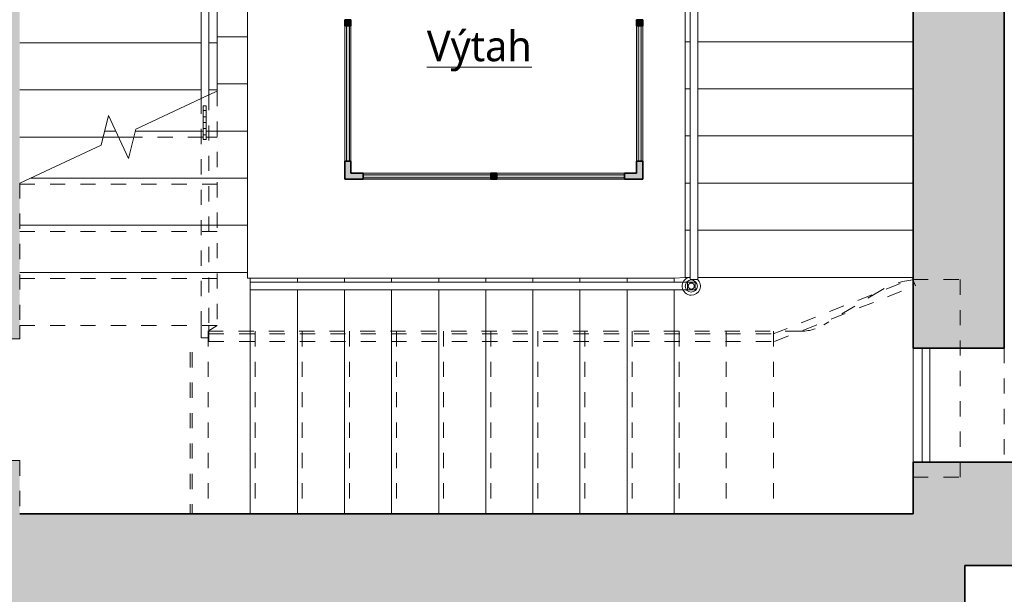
# Model space of a CAD drawing. Header units: metres. Extents: x -0.2 to 46.9, y -0.5 to 28.
# Tile 12 of 30: x 11.3 to 17.8, y 7.5 to 11.3. Entities that reach past the tile are written whole.
import ezdxf

# ---------------------------------------------------------------- set-up
doc = ezdxf.new("R2010")
doc.units = ezdxf.units.M
for name, pattern in [('AV - Carkovana 2mm', [0.0027, 0.002, -0.0007]), ('AV - Cerch_ 1 tecka 4mm', [0.006, 0.004, -0.001, 0, -0.001]), ('AV - Cerch_ 2 tecky 2mm', [0.0038, 0.002, -0.0006, 0, -0.0006, 0, -0.0006]), ('AV - Cerch_ 2 tecky 4mm', [0.008, 0.004, -0.0015, 0, -0.001, 0, -0.0015])]:
    doc.linetypes.add(name, pattern=pattern)
doc.layers.add('AV-MISTNOSTI', color=5, linetype='Continuous', lineweight=5, true_color=0x0000ff)
doc.layers.add('AV-SRAFY', color=7, linetype='Continuous', lineweight=35)
doc.layers.add('AV-STAVBA', color=7, linetype='Continuous', lineweight=18)
doc.styles.add('Trebuchet MS_B', font='trebuc.ttf', dxfattribs={"height": 0.2})

# ---------------------------------------------------------------- blocks, each defined once
blk = doc.blocks.new('GM_Otvor_obdélníkový - 750x2500-1001405-3NP')
at = {"layer": 'AV-STAVBA', "color": 254, "linetype": 'AV - Cerch_ 1 tecka 4mm', "lineweight": 13, "true_color": 0xcccccc}
for p, q in [((-0.375, 0.3), (0.375, 0.3)), ((-0.375, -0.3), (0.375, -0.3)), ((-0.375, -0.3), (0.375, -0.3))]:
    blk.add_line(p, q, dxfattribs=at)
blk = doc.blocks.new('Systémový panel - Prosklený panel - Interiérový-1045395-3NP')
at = {"layer": 'AV-STAVBA', "true_color": 0xcccccc}
blk.add_hatch(color=254, dxfattribs=at).paths.add_polyline_path([(-0.445, 0.01), (-0.445, -0.01), (0.445, -0.01), (0.445, 0.01)])
at = {"layer": 'AV-STAVBA', "color": 254, "true_color": 0xcccccc}
for p, q in [((0.445, 0.01), (-0.445, 0.01)), ((-0.445, 0.01), (-0.445, -0.01)), ((0.445, -0.01), (0.445, 0.01)), ((-0.445, -0.01), (0.445, -0.01))]:
    blk.add_line(p, q, dxfattribs=at)
blk = doc.blocks.new('Systémový panel - Prosklený panel - Interiérový-1045121-3NP')
at = {"layer": 'AV-STAVBA', "true_color": 0xcccccc}
blk.add_hatch(color=254, dxfattribs=at).paths.add_polyline_path([(-0.42, 0.01), (-0.42, -0.01), (0.42, -0.01), (0.42, 0.01)])
at = {"layer": 'AV-STAVBA', "color": 254, "true_color": 0xcccccc}
for p, q in [((0.42, 0.01), (-0.42, 0.01)), ((-0.42, 0.01), (-0.42, -0.01)), ((0.42, -0.01), (0.42, 0.01)), ((-0.42, -0.01), (0.42, -0.01))]:
    blk.add_line(p, q, dxfattribs=at)
blk = doc.blocks.new('Obdélníková příčel - Koncepční příčel interiérová 40_40-1045116-3NP')
at = {"layer": 'AV-STAVBA', "true_color": 0xcccccc}
blk.add_hatch(color=254, dxfattribs=at).paths.add_polyline_path([(-0.02, -0.02), (-0.02, 0.02), (0.02, 0.02), (0.02, -0.02)])
at = {"layer": 'AV-STAVBA', "color": 254, "lineweight": 35, "true_color": 0xcccccc}
for p, q in [((-0.02, 0.02), (0.02, 0.02)), ((-0.02, -0.02), (-0.02, 0.02)), ((0.02, 0.02), (0.02, -0.02)), ((0.02, -0.02), (-0.02, -0.02))]:
    blk.add_line(p, q, dxfattribs=at)
blk = doc.blocks.new('L Corner Mullion - 100x100-1044972-3NP')
at = {"layer": 'AV-STAVBA', "true_color": 0xcccccc}
blk.add_hatch(color=254, dxfattribs=at).paths.add_polyline_path([(0.02, 0.1), (-0.02, 0.1), (-0.02, 0.02), (-0.1, 0.02), (-0.1, -0.02), (0.02, -0.02)])
at = {"layer": 'AV-STAVBA', "color": 254, "lineweight": 35, "true_color": 0xcccccc}
for p, q in [((0.02, 0.1), (-0.02, 0.1)), ((-0.02, 0.1), (-0.02, 0.02)), ((0.02, -0.02), (0.02, 0.1)), ((-0.02, 0.02), (-0.1, 0.02)), ((-0.1, 0.02), (-0.1, -0.02)), ((-0.1, -0.02), (0.02, -0.02))]:
    blk.add_line(p, q, dxfattribs=at)
blk = doc.blocks.new('Obdélníková příčel - Koncepční příčel interiérová 80_40-1045391-3NP')
at = {"layer": 'AV-STAVBA', "color": 254, "true_color": 0xcccccc}
for p, q in [((13.4248, 10.3582), (13.4248, 11.2482)), ((13.4648, 11.2482), (13.4648, 10.3582))]:
    blk.add_line(p, q, dxfattribs=at)
blk = doc.blocks.new('Obdélníková příčel - Koncepční příčel interiérová 80_40-1045120-3NP')
at = {"layer": 'AV-STAVBA', "color": 254, "true_color": 0xcccccc}
for p, q in [((14.4248, 10.2782), (15.2648, 10.2782)), ((15.2648, 10.2382), (14.4248, 10.2382))]:
    blk.add_line(p, q, dxfattribs=at)
blk = doc.blocks.new('Railing - BA_Zdobný sloupek zábradlí-1391636-3NP')
at = {"layer": 'AV-STAVBA', "color": 254, "true_color": 0xcccccc}
for p, q in [((0.025, 0.025), (-0.025, 0.025)), ((-0.025, 0.025), (-0.025, -0.025)), ((0.025, -0.025), (0.025, 0.025)), ((-0.025, -0.025), (0.025, -0.025))]:
    blk.add_line(p, q, dxfattribs=at)
at = {"layer": 'AV-STAVBA', "color": 254, "true_color": 0xcccccc, "flags": 128}
for points in [[(0.02, 0), (0.02, 0.0008), (0.0199, 0.0016), (0.0199, 0.0024), (0.0197, 0.0032), (0.0196, 0.004), (0.0194, 0.0048), (0.0192, 0.0055), (0.019, 0.0063), (0.0187, 0.007), (0.0184, 0.0078), (0.0181, 0.0085), (0.0177, 0.0092), (0.0174, 0.0099), (0.0169, 0.0106), (0.0165, 0.0113), (0.016, 0.0119), (0.0156, 0.0126), (0.015, 0.0132), (0.0145, 0.0138), (0.0139, 0.0143), (0.0133, 0.0149), (0.0127, 0.0154), (0.0121, 0.0159), (0.0115, 0.0164), (0.0108, 0.0168), (0.0101, 0.0172), (0.0094, 0.0176), (0.0087, 0.018), (0.008, 0.0183), (0.0072, 0.0186), (0.0065, 0.0189), (0.0057, 0.0192), (0.005, 0.0194), (0.0042, 0.0196), (0.0034, 0.0197), (0.0026, 0.0198), (0.0018, 0.0199), (0.001, 0.02), (0.0002, 0.02), (-0.0006, 0.02), (-0.0014, 0.02), (-0.0022, 0.0199), (-0.003, 0.0198), (-0.0038, 0.0196), (-0.0045, 0.0195), (-0.0053, 0.0193), (-0.0061, 0.0191), (-0.0068, 0.0188), (-0.0076, 0.0185), (-0.0083, 0.0182), (-0.009, 0.0178), (-0.0097, 0.0175), (-0.0104, 0.0171), (-0.0111, 0.0166), (-0.0118, 0.0162), (-0.0124, 0.0157), (-0.013, 0.0152), (-0.0136, 0.0146), (-0.0142, 0.0141), (-0.0147, 0.0135), (-0.0153, 0.0129), (-0.0158, 0.0123), (-0.0163, 0.0116), (-0.0167, 0.011), (-0.0171, 0.0103), (-0.0175, 0.0096), (-0.0179, 0.0089), (-0.0182, 0.0082), (-0.0186, 0.0074), (-0.0188, 0.0067), (-0.0191, 0.0059), (-0.0193, 0.0052), (-0.0195, 0.0044), (-0.0197, 0.0036), (-0.0198, 0.0028), (-0.0199, 0.002), (-0.02, 0.0012), (-0.02, 0.0004), (-0.02, 0)], [(-0.02, 0), (-0.02, -0.0008), (-0.0199, -0.0016), (-0.0199, -0.0024), (-0.0197, -0.0032), (-0.0196, -0.004), (-0.0194, -0.0048), (-0.0192, -0.0055), (-0.019, -0.0063), (-0.0187, -0.007), (-0.0184, -0.0078), (-0.0181, -0.0085), (-0.0177, -0.0092), (-0.0174, -0.0099), (-0.0169, -0.0106), (-0.0165, -0.0113), (-0.016, -0.0119), (-0.0156, -0.0126), (-0.015, -0.0132), (-0.0145, -0.0138), (-0.0139, -0.0143), (-0.0133, -0.0149), (-0.0127, -0.0154), (-0.0121, -0.0159), (-0.0115, -0.0164), (-0.0108, -0.0168), (-0.0101, -0.0172), (-0.0094, -0.0176), (-0.0087, -0.018), (-0.008, -0.0183), (-0.0072, -0.0186), (-0.0065, -0.0189), (-0.0057, -0.0192), (-0.005, -0.0194), (-0.0042, -0.0196), (-0.0034, -0.0197), (-0.0026, -0.0198), (-0.0018, -0.0199), (-0.001, -0.02), (-0.0002, -0.02), (0.0006, -0.02), (0.0014, -0.02), (0.0022, -0.0199), (0.003, -0.0198), (0.0038, -0.0196), (0.0045, -0.0195), (0.0053, -0.0193), (0.0061, -0.0191), (0.0068, -0.0188), (0.0076, -0.0185), (0.0083, -0.0182), (0.009, -0.0178), (0.0097, -0.0175), (0.0104, -0.0171), (0.0111, -0.0166), (0.0118, -0.0162), (0.0124, -0.0157), (0.013, -0.0152), (0.0136, -0.0146), (0.0142, -0.0141), (0.0147, -0.0135), (0.0153, -0.0129), (0.0158, -0.0123), (0.0163, -0.0116), (0.0167, -0.011), (0.0171, -0.0103), (0.0175, -0.0096), (0.0179, -0.0089), (0.0182, -0.0082), (0.0186, -0.0074), (0.0188, -0.0067), (0.0191, -0.0059), (0.0193, -0.0052), (0.0195, -0.0044), (0.0197, -0.0036), (0.0198, -0.0028), (0.0199, -0.002), (0.02, -0.0012), (0.02, -0.0004), (0.02, 0)]]:
    blk.add_lwpolyline(points, dxfattribs=at)
at = {"layer": 'AV-STAVBA', "color": 254, "true_color": 0xcccccc}
for radius, start, end in [(0.06, 11.67278, 180), (0.04, 0, 180), (0.06, 180, 315.98754), (0.04, 180, 360)]:
    blk.add_arc((0, 0), radius, start, end, dxfattribs=at)
blk = doc.blocks.new('Railing - Railing-1395246-3NP')
at = {"layer": 'AV-STAVBA', "color": 254, "true_color": 0xcccccc}
for p, q in [((12.8023, 9.5609), (15.5923, 9.5609)), ((12.8023, 9.5109), (12.8023, 9.5609)), ((15.5923, 9.5609), (15.6798, 9.5609)), ((12.8023, 9.5109), (15.5923, 9.5109)), ((15.5923, 9.5109), (15.6798, 9.5109))]:
    blk.add_line(p, q, dxfattribs=at)
at = {"rotation": 89.9999999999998}
blk.add_blockref('Railing - BA_Zdobný sloupek zábradlí-1391636-3NP', (15.7048, 9.5359), dxfattribs=at)
blk = doc.blocks.new('Railing - Railing-1395252-3NP')
at = {"layer": 'AV-STAVBA', "color": 254, "true_color": 0xcccccc}
for p, q in [((15.6281, 12.4559), (15.1081, 12.4559)), ((15.6281, 12.4059), (15.1081, 12.4059)), ((14.9881, 12.3359), (14.9881, 12.2982)), ((15.0381, 12.3359), (15.0381, 12.2982)), ((15.6981, 9.5782), (15.6981, 12.3359)), ((15.7481, 9.5782), (15.7481, 12.3359)), ((15.7481, 9.5782), (15.6981, 9.5782))]:
    blk.add_line(p, q, dxfattribs=at)
for radius in [0.12, 0.07]:
    blk.add_arc((15.1081, 12.3359), radius, 90, 180, dxfattribs=at)
for points, knots in [([(15.7451, 12.3425), (15.7451, 12.3545), (15.7413, 12.378), (15.7228, 12.4141), (15.6875, 12.4443), (15.6527, 12.4528), (15.6347, 12.4528)], [7.068583, 7.068583, 7.068583, 7.068583, 7.382743, 7.696902, 8.168141, 8.63938, 8.63938, 8.63938, 8.63938]), ([(15.7012, 12.3294), (15.7012, 12.3372), (15.6987, 12.3535), (15.688, 12.3745), (15.6734, 12.3903), (15.6574, 12.401), (15.6418, 12.4068), (15.6319, 12.4084), (15.6281, 12.4087)], [7.068583, 7.068583, 7.068583, 7.068583, 7.382743, 7.696902, 7.932521, 8.168141, 8.40376, 8.553039, 8.553039, 8.553039, 8.553039])]:
    blk.add_open_spline(points, degree=3, knots=knots, dxfattribs=at)
blk = doc.blocks.new('Railing - BA_Panel zábradlí-1398140-3NP')
at = {"layer": 'AV-STAVBA', "color": 254, "true_color": 0xcccccc}
for p, q in [((-0.0274, 0.08), (-0.0274, 0.11)), ((-0.0274, 0.11), (-0.0074, 0.11)), ((-0.0074, 0.08), (-0.0274, 0.08)), ((-0.0274, 0.08), (-0.0274, 0.0377)), ((-0.0074, 0.11), (-0.0074, 0.08)), ((-0.0074, 0.0377), (-0.0074, 0.08)), ((-0.0274, 0), (-0.0274, 0.0377)), ((-0.0074, 0.0377), (-0.0274, 0.0377)), ((-0.0274, -0.0377), (-0.0274, 0)), ((-0.0274, 0), (-0.0074, 0)), ((-0.0074, 0.0377), (-0.0074, 0)), ((-0.0074, 0), (-0.0074, -0.0377)), ((-0.0274, -0.0377), (-0.0274, -0.08)), ((-0.0274, -0.0377), (-0.0074, -0.0377)), ((-0.0074, -0.08), (-0.0074, -0.0377)), ((-0.0274, -0.08), (-0.0074, -0.08)), ((-0.0274, -0.11), (-0.0274, -0.08)), ((-0.0274, -0.11), (-0.0074, -0.11)), ((-0.0074, -0.08), (-0.0074, -0.11))]:
    blk.add_line(p, q, dxfattribs=at)
blk = doc.blocks.new('Railing - Railing-1398137-3NP')
at = {"layer": 'AV-STAVBA', "color": 254, "true_color": 0xcccccc}
for p, q in [((12.4794, 12.3159), (12.5294, 12.3159)), ((12.4794, 12.3159), (12.4794, 10.7699)), ((12.5294, 12.3159), (12.5294, 10.7932)), ((12.4794, 10.7699), (12.5294, 10.7932))]:
    blk.add_line(p, q, dxfattribs=at)
at = {"layer": 'AV-STAVBA', "color": 254, "linetype": 'AV - Cerch_ 2 tecky 2mm', "true_color": 0xcccccc}
for p, q in [((12.4794, 10.7699), (12.4794, 9.2759)), ((12.5294, 10.7932), (12.5294, 9.2759)), ((12.4794, 9.2759), (12.4794, 9.1959)), ((12.5294, 9.2759), (12.5294, 9.1959)), ((12.5294, 9.1959), (12.4794, 9.1959))]:
    blk.add_line(p, q, dxfattribs=at)
blk.add_blockref('Railing - BA_Panel zábradlí-1398140-3NP', (12.5194, 10.6109))
blk = doc.blocks.new('Railing - Railing-1398164-3NP')
at = {"layer": 'AV-STAVBA', "color": 254, "linetype": 'AV - Cerch_ 2 tecky 2mm', "true_color": 0xcccccc}
for p, q in [((16.2429, 9.2209), (17.1611, 9.5843)), ((16.2524, 9.1709), (17.1795, 9.5378)), ((17.1611, 9.5843), (17.1795, 9.5378)), ((12.5294, 9.2209), (16.2429, 9.2209)), ((12.5294, 9.1709), (12.5294, 9.2209)), ((12.5294, 9.1709), (16.2524, 9.1709))]:
    blk.add_line(p, q, dxfattribs=at)
blk = doc.blocks.new('SFR_IPE - IPE 220-1424734-3NP')
at = {"layer": 'AV-STAVBA', "color": 254, "linetype": 'AV - Carkovana 2mm', "true_color": 0xcccccc}
for p, q in [((0.541, 0.0065), (-0.5212, 0.0065)), ((0.541, -0.0065), (-0.5212, -0.0065))]:
    blk.add_line(p, q, dxfattribs=at)
blk = doc.blocks.new('Railing - Railing-1425672-3NP')
at = {"layer": 'AV-STAVBA', "color": 254, "true_color": 0xcccccc}
for p, q in [((17.2248, 9.1282), (17.2248, 8.3782)), ((17.2748, 8.3782), (17.2748, 9.1282))]:
    blk.add_line(p, q, dxfattribs=at)
blk = doc.blocks.new('D0089 - 1514 - OÚPSŘ_Benešova_rvt-1-3NP')
at = {"layer": 'AV-SRAFY', "lineweight": 18, "true_color": 0xcccccc}
h = blk.add_hatch(color=254, dxfattribs=at)
h.paths.add_polyline_path([(10.6548, 7.7082), (11.2848, 7.7082), (11.2848, 8.3882), (10.6548, 8.3882)])
h.paths.add_polyline_path([(10.8813, 9.1882), (11.2848, 9.1882), (11.2848, 12.5482), (10.6548, 12.5482), (10.6548, 9.1882)])
h.paths.add_polyline_path([(10.8813, 13.8682), (11.2848, 13.8682), (11.2848, 13.9982), (10.6548, 13.9982), (10.6548, 13.8682)])
h = blk.add_hatch(color=254, dxfattribs=at)
h.paths.add_polyline_path([(17.5048, 8.0382), (17.7648, 8.0382), (17.7648, 8.3782), (17.1648, 8.3782), (17.1648, 8.0382)])
h.paths.add_polyline_path([(17.1648, 9.1282), (17.7648, 9.1282), (17.7648, 12.5482), (17.1648, 12.5482), (17.1648, 9.2228)])
h.paths.add_polyline_path([(17.1648, 13.8682), (17.7648, 13.8682), (17.7648, 13.9982), (17.1648, 13.9982)])
h = blk.add_hatch(color=254, dxfattribs=at)
h.paths.add_polyline_path([(32.5648, 7.6982), (39.2348, 7.6982), (39.2348, 8.3782), (32.5648, 8.3782)])
h.paths.add_polyline_path([(18.6548, 7.6982), (19.0224, 7.6982), (19.0224, 8.3782), (17.7648, 8.3782), (17.7648, 8.0382), (17.5048, 8.0382), (17.5048, 7.6982), (18.0048, 7.6982), (18.0048, 7.8732), (18.6548, 7.8732), (18.6548, 7.7112)])
h.paths.add_polyline_path([(20.4224, 7.6982), (22.8123, 7.6982), (22.8123, 8.3782), (20.4224, 8.3782)])
h.paths.add_polyline_path([(30.7848, 7.6982), (31.1648, 7.6982), (31.1648, 8.3782), (29.9648, 8.3782), (29.9648, 7.8682), (28.7048, 7.8682), (28.7048, 8.3782), (24.2123, 8.3782), (24.2123, 7.6982), (30.6348, 7.6982)])
blk.add_hatch(color=254, dxfattribs=at).paths.add_polyline_path([(10.9248, 7.3582), (17.1548, 7.3582), (17.1548, 8.0382), (11.2848, 8.0382), (11.2848, 7.7082), (10.9248, 7.7082)])
h = blk.add_hatch(color=254, dxfattribs=at)
h.paths.add_polyline_path([(17.5048, 1.0082), (17.5048, 5.9582), (17.1548, 5.9582), (17.1548, 1.0082)])
h.paths.add_polyline_path([(17.1548, 7.3582), (17.5048, 7.3582), (17.5048, 8.0382), (17.1548, 8.0382)])
at = {"layer": 'AV-STAVBA', "color": 254, "lineweight": 35, "true_color": 0xcccccc}
for p, q in [((17.1648, 12.5482), (17.1648, 9.1282)), ((17.7648, 9.1282), (17.7648, 12.5482)), ((17.1648, 9.1282), (17.7648, 9.1282)), ((17.1648, 8.3782), (17.1648, 8.0382)), ((17.7648, 8.3782), (17.1648, 8.3782)), ((19.0224, 8.3782), (17.7648, 8.3782)), ((17.1548, 8.0382), (11.2848, 8.0382)), ((17.1648, 8.0382), (17.1548, 8.0382)), ((17.5048, 7.6982), (18.0048, 7.6982)), ((17.5048, 7.3582), (17.5048, 7.6982))]:
    blk.add_line(p, q, dxfattribs=at)
at = {"layer": 'AV-STAVBA', "color": 254, "true_color": 0xcccccc}
for p, q in [((12.7848, 11.4859), (12.7848, 11.1759)), ((12.5848, 11.4459), (12.5848, 11.1359)), ((15.6648, 11.1432), (15.6648, 11.4532)), ((12.7848, 11.1759), (12.5848, 11.1759)), ((12.7848, 11.1759), (12.7848, 10.8659)), ((12.4794, 11.1359), (11.2848, 11.1359)), ((12.5848, 11.1359), (12.5294, 11.1359)), ((12.5848, 11.1359), (12.5848, 10.8259)), ((15.6648, 10.8332), (15.6648, 11.1432)), ((15.6648, 11.1432), (15.6981, 11.1432)), ((15.7481, 11.1432), (17.1648, 11.1432)), ((12.4794, 10.8259), (11.2848, 10.8259)), ((12.5848, 10.8259), (12.5294, 10.8259)), ((12.7848, 10.8659), (12.5848, 10.8659)), ((12.5848, 10.8259), (12.5848, 10.819)), ((12.7848, 10.8659), (12.7848, 10.5559)), ((15.6648, 10.5232), (15.6648, 10.8332)), ((15.6648, 10.8332), (15.6981, 10.8332)), ((15.7481, 10.8332), (17.1648, 10.8332)), ((11.8344, 10.5159), (11.2848, 10.5159)), ((11.9162, 10.5559), (11.8441, 10.5559)), ((12.0353, 10.5159), (11.9348, 10.5159)), ((12.492, 10.5559), (12.045, 10.5559)), ((12.7848, 10.5559), (12.512, 10.5559)), ((12.7848, 10.5559), (12.7848, 10.2459)), ((15.6648, 10.2132), (15.6648, 10.5232)), ((15.6648, 10.5232), (15.6981, 10.5232)), ((15.7481, 10.5232), (17.1648, 10.5232)), ((12.7848, 10.2459), (11.3558, 10.2459)), ((12.7848, 10.2459), (12.7848, 9.9359)), ((15.6648, 9.9032), (15.6648, 10.2132)), ((15.6648, 10.2132), (15.6981, 10.2132)), ((15.7481, 10.2132), (17.1648, 10.2132)), ((12.7848, 9.9359), (11.2848, 9.9359)), ((12.7848, 9.9359), (12.7848, 9.6259)), ((15.6648, 9.5932), (15.6648, 9.9032)), ((15.6648, 9.9032), (15.6981, 9.9032)), ((15.7481, 9.9032), (17.1648, 9.9032)), ((12.7848, 9.6259), (11.2848, 9.6259)), ((12.7848, 9.5882), (12.7848, 9.6259)), ((15.6648, 9.5932), (15.5923, 9.5882)), ((15.6648, 9.5932), (15.6981, 9.5932)), ((15.7481, 9.5932), (17.1648, 9.5932)), ((12.8023, 9.5882), (12.7848, 9.5882)), ((12.8023, 9.5882), (12.8023, 9.5609)), ((12.8023, 9.5882), (13.1123, 9.5882)), ((13.1123, 9.5882), (13.4223, 9.5882)), ((13.1123, 9.5882), (13.1123, 9.5609)), ((13.4223, 9.5882), (13.7323, 9.5882)), ((13.4223, 9.5882), (13.4223, 9.5609)), ((13.7323, 9.5882), (14.0423, 9.5882)), ((13.7323, 9.5882), (13.7323, 9.5609)), ((14.0423, 9.5882), (14.3523, 9.5882)), ((14.0423, 9.5882), (14.0423, 9.5609)), ((14.3523, 9.5882), (14.6623, 9.5882)), ((14.3523, 9.5882), (14.3523, 9.5609)), ((14.6623, 9.5882), (14.9723, 9.5882)), ((14.6623, 9.5882), (14.6623, 9.5609)), ((14.9723, 9.5882), (15.2823, 9.5882)), ((14.9723, 9.5882), (14.9723, 9.5609)), ((15.2823, 9.5882), (15.5923, 9.5882)), ((15.2823, 9.5882), (15.2823, 9.5609)), ((15.5923, 9.5882), (15.5923, 9.5609)), ((12.8023, 9.5109), (12.8023, 8.0382)), ((13.1123, 9.5109), (13.1123, 8.0382)), ((13.4223, 9.5109), (13.4223, 8.0382)), ((13.7323, 9.5109), (13.7323, 8.0382)), ((14.0423, 9.5109), (14.0423, 8.0382)), ((14.3523, 9.5109), (14.3523, 8.0382)), ((14.6623, 9.5109), (14.6623, 8.0382)), ((14.9723, 9.5109), (14.9723, 8.0382)), ((15.2823, 9.5109), (15.2823, 8.0382)), ((15.5923, 9.5109), (15.5923, 8.0382)), ((17.1648, 9.1282), (17.1648, 8.3782))]:
    blk.add_line(p, q, dxfattribs=at)
at = {"layer": 'AV-STAVBA', "color": 254, "linetype": 'AV - Cerch_ 2 tecky 4mm', "true_color": 0xcccccc}
for p, q in [((12.7848, 11.1759), (12.5848, 11.1759)), ((12.4794, 11.1359), (11.2848, 11.1359)), ((12.5848, 11.1359), (12.5294, 11.1359)), ((15.6648, 11.1432), (15.6981, 11.1432)), ((15.7481, 11.1432), (17.1648, 11.1432)), ((12.4794, 10.8259), (11.2848, 10.8259)), ((12.5848, 10.8259), (12.5294, 10.8259)), ((12.7848, 10.8659), (12.5848, 10.8659)), ((15.6648, 10.8332), (15.6981, 10.8332)), ((15.7481, 10.8332), (17.1648, 10.8332)), ((12.5848, 10.819), (12.5848, 9.2759)), ((11.8344, 10.5159), (11.2848, 10.5159)), ((11.9348, 10.5159), (11.8344, 10.5159)), ((11.9348, 10.5159), (11.8344, 10.5159)), ((11.9162, 10.5559), (11.8441, 10.5559)), ((12.0353, 10.5159), (11.9348, 10.5159)), ((12.492, 10.5159), (12.0353, 10.5159)), ((12.492, 10.5159), (12.0353, 10.5159)), ((12.492, 10.5559), (12.045, 10.5559)), ((12.7848, 10.5559), (12.512, 10.5559)), ((12.5848, 10.5159), (12.512, 10.5159)), ((12.5848, 10.5159), (12.512, 10.5159)), ((15.6648, 10.5232), (15.6981, 10.5232)), ((15.7481, 10.5232), (17.1648, 10.5232)), ((12.7848, 10.2459), (11.3558, 10.2459)), ((11.2848, 10.2128), (11.2848, 9.2759)), ((12.5848, 10.2059), (11.2848, 10.2059)), ((12.5848, 10.2059), (11.2848, 10.2059)), ((15.6648, 10.2132), (15.6981, 10.2132)), ((15.7481, 10.2132), (17.1648, 10.2132)), ((12.7848, 9.9359), (11.2848, 9.9359)), ((12.5848, 9.8959), (11.2848, 9.8959)), ((12.5848, 9.8959), (11.2848, 9.8959)), ((15.6648, 9.9032), (15.6981, 9.9032)), ((15.7481, 9.9032), (17.1648, 9.9032)), ((12.7848, 9.6259), (11.2848, 9.6259)), ((15.6648, 9.5932), (15.6981, 9.5932)), ((15.7481, 9.5932), (17.1648, 9.5932)), ((12.5848, 9.5859), (11.2848, 9.5859)), ((12.5848, 9.5859), (11.2848, 9.5859)), ((12.8023, 9.5882), (12.8023, 9.5609)), ((13.1123, 9.5882), (13.1123, 9.5609)), ((13.4223, 9.5882), (13.4223, 9.5609)), ((13.7323, 9.5882), (13.7323, 9.5609)), ((14.0423, 9.5882), (14.0423, 9.5609)), ((14.3523, 9.5882), (14.3523, 9.5609)), ((14.6623, 9.5882), (14.6623, 9.5609)), ((14.9723, 9.5882), (14.9723, 9.5609)), ((15.2823, 9.5882), (15.2823, 9.5609)), ((15.5923, 9.5882), (15.5923, 9.5609)), ((17.1648, 9.5782), (17.1648, 8.2782)), ((17.1648, 9.5782), (17.4748, 9.5782)), ((17.1648, 9.5782), (17.1648, 8.2782)), ((17.4748, 9.5782), (17.4748, 8.2782)), ((12.8023, 9.5109), (12.8023, 8.0382)), ((13.1123, 9.5109), (13.1123, 8.0382)), ((13.4223, 9.5109), (13.4223, 8.0382)), ((13.7323, 9.5109), (13.7323, 8.0382)), ((14.0423, 9.5109), (14.0423, 8.0382)), ((14.3523, 9.5109), (14.3523, 8.0382)), ((14.6623, 9.5109), (14.6623, 8.0382)), ((14.9723, 9.5109), (14.9723, 8.0382)), ((15.2823, 9.5109), (15.2823, 8.0382)), ((15.5923, 9.5109), (15.5923, 8.0382)), ((16.9518, 9.5068), (16.5761, 9.2811)), ((11.2848, 9.2759), (11.2848, 9.1882)), ((12.5848, 9.2759), (11.2848, 9.2759)), ((12.5848, 9.2759), (11.2848, 9.2759)), ((12.5248, 9.2382), (12.5848, 9.2759)), ((12.5248, 9.2382), (12.5248, 8.0382)), ((12.5248, 9.2382), (16.2448, 9.2382)), ((12.5248, 9.2382), (12.5248, 8.0382)), ((12.8348, 9.2382), (12.8348, 8.0382)), ((12.8348, 9.2382), (12.8348, 8.0382)), ((13.1448, 9.2382), (13.1448, 8.0382)), ((13.1448, 9.2382), (13.1448, 8.0382)), ((13.4548, 9.2382), (13.4548, 8.0382)), ((13.4548, 9.2382), (13.4548, 8.0382)), ((13.7648, 9.2382), (13.7648, 8.0382)), ((13.7648, 9.2382), (13.7648, 8.0382)), ((14.0748, 9.2382), (14.0748, 8.0382)), ((14.0748, 9.2382), (14.0748, 8.0382)), ((14.3848, 9.2382), (14.3848, 8.0382)), ((14.3848, 9.2382), (14.3848, 8.0382)), ((14.6948, 9.2382), (14.6948, 8.0382)), ((14.6948, 9.2382), (14.6948, 8.0382)), ((15.0048, 9.2382), (15.0048, 8.0382)), ((15.0048, 9.2382), (15.0048, 8.0382)), ((15.3148, 9.2382), (15.3148, 8.0382)), ((15.3148, 9.2382), (15.3148, 8.0382)), ((15.6248, 9.2382), (15.6248, 8.0382)), ((15.6248, 9.2382), (15.6248, 8.0382)), ((15.9348, 9.2382), (15.9348, 8.0382)), ((15.9348, 9.2382), (15.9348, 8.0382)), ((16.4216, 9.2382), (16.2448, 9.2382)), ((16.2448, 9.2382), (16.2448, 8.0382)), ((16.2448, 9.2382), (16.2448, 8.0382)), ((11.2848, 9.1882), (10.8048, 9.1882)), ((10.8048, 8.3882), (11.2848, 8.3882)), ((11.2848, 8.3882), (11.2848, 8.0382)), ((17.1648, 8.0382), (17.1648, 8.2782)), ((17.1648, 8.2782), (17.4748, 8.2782)), ((11.2848, 8.0382), (12.5248, 8.0382)), ((12.5248, 8.0382), (16.2448, 8.0382)), ((16.2448, 8.0382), (17.1648, 8.0382))]:
    blk.add_line(p, q, dxfattribs=at)
at = {"layer": 'AV-STAVBA', "color": 254, "lineweight": 13, "true_color": 0xcccccc}
for p, q in [((12.0481, 10.5687), (12.4794, 10.7699)), ((12.5294, 10.7932), (12.5848, 10.819)), ((11.8215, 10.4631), (11.8688, 10.6575)), ((11.8688, 10.6575), (12.0008, 10.3743)), ((12.0008, 10.3743), (12.0481, 10.5687)), ((11.2848, 10.2128), (11.8215, 10.4631))]:
    blk.add_line(p, q, dxfattribs=at)
at = {"layer": 'AV-STAVBA', "color": 254, "linetype": 'AV - Cerch_ 2 tecky 4mm', "true_color": 0xcccccc}
for centre, radius, start, end in [((17.2093, 9.0782), 0.5, 95.10807, 121), ((16.4216, 9.5382), 0.3, 270, 301)]:
    blk.add_arc(centre, radius, start, end, dxfattribs=at)
at = {"layer": 'AV-STAVBA', "color": 254, "lineweight": 18, "true_color": 0xcccccc}
for name, p in [('Railing - Railing-1395252-3NP', (0, 0)), ('Railing - Railing-1398137-3NP', (0, 0)), ('Obdélníková příčel - Koncepční příčel interiérová 80_40-1045391-3NP', (0, 0)), ('L Corner Mullion - 100x100-1044972-3NP', (15.3648, 10.2582)), ('Obdélníková příčel - Koncepční příčel interiérová 80_40-1045120-3NP', (-0.88, 0)), ('Obdélníková příčel - Koncepční příčel interiérová 80_40-1045120-3NP', (0, 0)), ('Railing - Railing-1395246-3NP', (0, 0)), ('Railing - Railing-1398164-3NP', (0, 0)), ('Railing - Railing-1425672-3NP', (0, 0))]:
    blk.add_blockref(name, p, dxfattribs=at)
at = {"layer": 'AV-STAVBA', "color": 254, "lineweight": 18, "true_color": 0xcccccc, "extrusion": (0, 0, -1)}
for p, rotation in [((-13.4448, 11.2682), 90), ((-15.3648, 11.2682), 270)]:
    blk.add_blockref('Obdélníková příčel - Koncepční příčel interiérová 40_40-1045116-3NP', p, dxfattribs=dict(at, rotation=rotation))
at = {"layer": 'AV-STAVBA', "color": 254, "lineweight": 18, "true_color": 0xcccccc}
for name, p, rotation in [('Systémový panel - Prosklený panel - Interiérový-1045395-3NP', (13.4448, 10.8032), 90), ('Obdélníková příčel - Koncepční příčel interiérová 80_40-1045391-3NP', (28.8096, 21.6064), 180), ('Systémový panel - Prosklený panel - Interiérový-1045395-3NP', (15.3648, 10.8032), 270), ('L Corner Mullion - 100x100-1044972-3NP', (13.4448, 10.2582), 270), ('Systémový panel - Prosklený panel - Interiérový-1045121-3NP', (13.9648, 10.2582), 180), ('Systémový panel - Prosklený panel - Interiérový-1045121-3NP', (14.8448, 10.2582), 180), ('SFR_IPE - IPE 220-1424734-3NP', (12.4138, 8.5594), 90), ('GM_Otvor_obdélníkový - 750x2500-1001405-3NP', (17.4648, 8.7532), 269.9999999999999)]:
    blk.add_blockref(name, p, dxfattribs=dict(at, rotation=rotation))
at = {"layer": 'AV-STAVBA', "color": 254, "lineweight": 18, "true_color": 0xcccccc, "extrusion": (0, 0, -1)}
blk.add_blockref('Obdélníková příčel - Koncepční příčel interiérová 40_40-1045116-3NP', (-14.4048, 10.2582), dxfattribs=at)

msp = doc.modelspace()

# ---------------------------------------------------------------- block references
at = {"lineweight": 5}
msp.add_blockref('D0089 - 1514 - OÚPSŘ_Benešova_rvt-1-3NP', (0, 0), dxfattribs=at)

# ---------------------------------------------------------------- texts
at = {"layer": 'AV-MISTNOSTI', "insert": (13.9647, 11.2151), "char_height": 0.2, "width": 0.921941, "attachment_point": 1, "style": 'Trebuchet MS_B'}
msp.add_mtext('\\LVýtah', dxfattribs=at)

doc.saveas('drawing.dxf')
